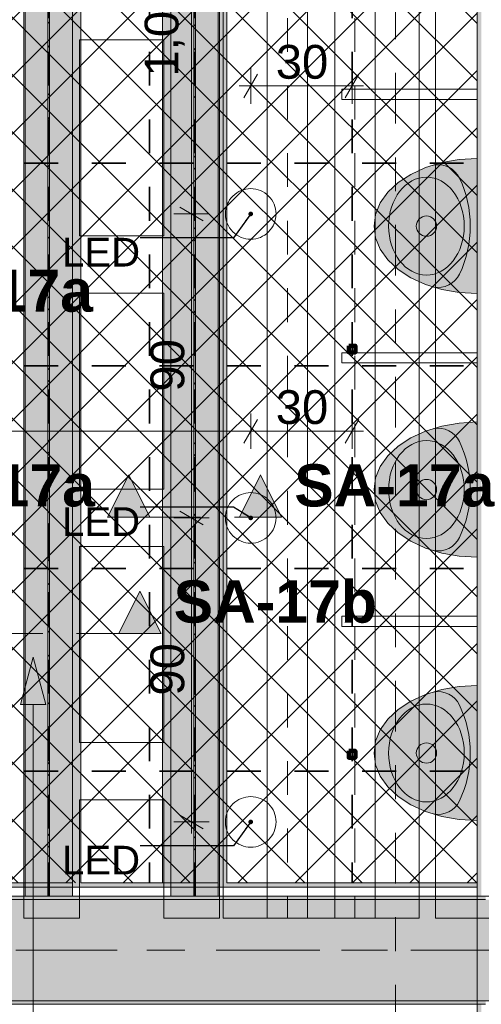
# Model space of a CAD drawing. Header units: metres. Extents: x -3.6 to 84.5, y -11 to 16.8.
# Tile 224 of 256: x 42.2 to 43.6, y 0.4 to 3.3. Entities that reach past the tile are written whole.
import ezdxf

# ---------------------------------------------------------------- set-up
doc = ezdxf.new("R2010")
doc.units = ezdxf.units.M
doc.header["$MEASUREMENT"] = 0
for name, pattern in [('Achse', [0.2, 0.1, -0.05, 0, -0.05]), ('Punktlinie weit', [0.06, 0.01, -0.05]), ('Schnittlinie', [0.3, 0.15, -0.075, 0, -0.075]), ('Strichlinie doppelt', [0.546806, 0.264583, -0.105833, 0.070556, -0.105833]), ('STRICHPUNKT', [0.015, 0.0075, -0.00375, 0, -0.00375])]:
    doc.linetypes.add(name, pattern=pattern)
for name, color, linetype in [('154 - Bemaßung_ Beschriftung.Ausbau - Deckenspiegel', 7, 'Continuous'), ('203 - Marker.Schnitt - Ausbaudetail SA', 7, 'Continuous'), ('305 - Elemente.Linie_ Schraffur - Deckenspiegel', 7, 'Continuous'), ('451 - Universal.Achsen Raster', 7, 'Continuous'), ('608 - Struktur.Träger', 7, 'Continuous'), ('612 - Struktur.Stahlbau', 7, 'Continuous'), ('Neubau_154 - Bemaßung_ Beschriftung.Ausbau - Deckenspiegel', 7, 'Continuous'), ('Neubau_401 - Zone.Raum_ Raumbegrenzung_ Whg.', 7, 'Continuous'), ('Neubau_606 - Struktur.Wand Innen Ausbau', 7, 'Continuous'), ('Neubau_612 - Struktur.Stahlbau', 7, 'Continuous'), ('Neubau_651 - Abdeckung.Decke abgehängt_ bekleidet', 7, 'Continuous'), ('Neubau_653 - Abdeckung.TB Verkofferung', 7, 'Continuous'), ('Neubau_702 - Einrichtung.Möbel Sanitär', 7, 'Continuous'), ('Neubau_804 - HKLSE.Elektrik', 7, 'Continuous')]:
    doc.layers.add(name, color=color, linetype=linetype)
doc.styles.add('ERSTELLTER_STIL_1', font='txt')
doc.styles.add('ERSTELLTER_STIL_2', font='txt')
doc.dimstyles.new('ERSTELLTER_STIL__1', dxfattribs={"dimtxt": 0.1, "dimasz": 0.0532, "dimexe": 0.18, "dimexo": 0.0625, "dimgap": 0, "dimtad": 1, "dimzin": 0, "dimdsep": 46, "dimtxsty": 'ERSTELLTER_STIL_2', "dimblk": 'ARROWHEAD_2', "dimblk1": 'ARROWHEAD_2', "dimblk2": 'ARROWHEAD_2', "dimcen": 0.09, "dimse1": 1, "dimse2": 1, "dimclrd": 7, "dimclre": 7, "dimclrt": 7, "dimazin": 0, "dimtfac": 1, "dimtdec": 4, "dimtmove": 0, "dimatfit": 3, "dimfxl": 1, "dimtolj": 1, "dimtzin": 0, "dimarcsym": 0})
doc.dimstyles.new('ERSTELLTER_STIL__2', dxfattribs={"dimtxt": 0.1, "dimasz": 0.0532, "dimexe": 0.18, "dimexo": 0.0625, "dimgap": 0, "dimtad": 1, "dimtih": 1, "dimtoh": 1, "dimzin": 0, "dimdsep": 46, "dimtxsty": 'ERSTELLTER_STIL_2', "dimblk": 'ARROWHEAD_2', "dimblk1": 'ARROWHEAD_2', "dimblk2": 'ARROWHEAD_2', "dimcen": 0.09, "dimse1": 1, "dimse2": 1, "dimclrd": 7, "dimclre": 7, "dimclrt": 7, "dimazin": 0, "dimtfac": 1, "dimtdec": 4, "dimtmove": 0, "dimatfit": 3, "dimfxl": 1, "dimtolj": 1, "dimtzin": 0, "dimarcsym": 0})
doc.dimstyles.new('ERSTELLTER_STIL__5', dxfattribs={"dimtxt": 0.18, "dimasz": 0.02736, "dimexe": 0.18, "dimexo": 0.0625, "dimgap": 0, "dimtad": 0, "dimtih": 1, "dimtoh": 1, "dimdec": 4, "dimzin": 0, "dimdsep": 46, "dimcen": 0.09, "dimadec": 0, "dimazin": 0, "dimtfac": 1, "dimtdec": 4, "dimtmove": 0, "dimatfit": 3, "dimldrblk": 'ARROWHEAD_11', "dimfxl": 1, "dimtolj": 1, "dimtzin": 0, "dimarcsym": 0})
pattern_1 = [(45, (0, 0), (-0.01767767, 0.01767767), [0, -0.025])]
pattern_2 = [(135, (0, 0), (0.05303301, 0.05303301), []), (135, (-0.01768, -0.01768), (0.05303301, 0.05303301), [])]

# ---------------------------------------------------------------- blocks, each defined once
blk = doc.blocks.new('*D186')
at = {"layer": '154 - Bemaßung_ Beschriftung.Ausbau - Deckenspiegel', "color": 7, "linetype": 'Continuous', "lineweight": 5}
for p, q in [((41.975, -0.9039), (41.975, -0.7989)), ((42.575, -0.9039), (42.575, -0.7989)), ((41.9952, -0.8164), (41.9548, -0.8864)), ((42.5952, -0.8164), (42.5548, -0.8864)), ((41.975, -0.8514), (42.575, -0.8514))]:
    blk.add_line(p, q, dxfattribs=at)
at = {"layer": '154 - Bemaßung_ Beschriftung.Ausbau - Deckenspiegel', "color": 7, "lineweight": 5, "insert": (42.1991, -0.8314), "char_height": 0.1, "attachment_point": 7, "style": 'ERSTELLTER_STIL_2'}
blk.add_mtext('\\A1;{\\pql;\\fArial|b0|i0|c0|p38;60}', dxfattribs=at)
blk = doc.blocks.new('ARROWHEAD_2')
at = {"color": 0, "linetype": 'Continuous', "lineweight": 0}
for p, q in [((-0.378, -0.655), (0.378, 0.655)), ((0, 0), (-1, 0))]:
    blk.add_line(p, q, dxfattribs=at)
blk = doc.blocks.new('*D187')
at = {"layer": '154 - Bemaßung_ Beschriftung.Ausbau - Deckenspiegel', "color": 7, "linetype": 'Continuous', "lineweight": 5}
for p, q in [((42.575, -0.9039), (42.575, -0.7989)), ((43.175, -0.9039), (43.175, -0.7989)), ((42.5952, -0.8164), (42.5548, -0.8864)), ((43.1952, -0.8164), (43.1548, -0.8864)), ((42.575, -0.8514), (43.175, -0.8514))]:
    blk.add_line(p, q, dxfattribs=at)
at = {"layer": '154 - Bemaßung_ Beschriftung.Ausbau - Deckenspiegel', "color": 7, "lineweight": 5, "insert": (42.7991, -0.8314), "char_height": 0.1, "attachment_point": 7, "style": 'ERSTELLTER_STIL_2'}
blk.add_mtext('\\A1;{\\pql;\\fArial|b0|i0|c0|p38;60}', dxfattribs=at)
blk = doc.blocks.new('*D188')
at = {"layer": '154 - Bemaßung_ Beschriftung.Ausbau - Deckenspiegel', "color": 7, "linetype": 'Continuous', "lineweight": 5}
for p, q in [((43.175, -0.9039), (43.175, -0.7989)), ((43.545, -0.9039), (43.545, -0.7989)), ((43.1952, -0.8164), (43.1548, -0.8864)), ((43.5248, -0.8864), (43.5652, -0.8164)), ((43.175, -0.8514), (43.545, -0.8514)), ((43.545, -0.8514), (43.5792, -0.8514))]:
    blk.add_line(p, q, dxfattribs=at)
at = {"layer": '154 - Bemaßung_ Beschriftung.Ausbau - Deckenspiegel', "color": 7, "lineweight": 5, "insert": (43.2841, -0.8314), "char_height": 0.1, "attachment_point": 7, "style": 'ERSTELLTER_STIL_2'}
blk.add_mtext('\\A1;{\\pql;\\fArial|b0|i0|c0|p38;37}', dxfattribs=at)
blk = doc.blocks.new('*D333')
at = {"layer": '154 - Bemaßung_ Beschriftung.Ausbau - Deckenspiegel', "color": 7, "linetype": 'Continuous', "lineweight": 5}
for p, q in [((42.6647, 1.8502), (42.7347, 1.8098)), ((42.7522, 1.83), (42.6472, 1.83)), ((42.6997, 0.93), (42.6997, 1.83)), ((42.6647, 0.9502), (42.7347, 0.9098)), ((42.7522, 0.93), (42.6472, 0.93)), ((42.6997, 0.8958), (42.6997, 0.93))]:
    blk.add_line(p, q, dxfattribs=at)
at = {"layer": '154 - Bemaßung_ Beschriftung.Ausbau - Deckenspiegel', "color": 7, "lineweight": 5, "insert": (42.6797, 1.3041), "char_height": 0.1, "attachment_point": 7, "rotation": 90, "style": 'ERSTELLTER_STIL_2'}
blk.add_mtext('\\A1;{\\pql;\\fArial|b0|i0|c0|p38;90}', dxfattribs=at)
blk = doc.blocks.new('*D334')
at = {"layer": '154 - Bemaßung_ Beschriftung.Ausbau - Deckenspiegel', "color": 7, "linetype": 'Continuous', "lineweight": 5}
for p, q in [((42.6647, 2.7502), (42.7347, 2.7098)), ((42.7522, 2.73), (42.6472, 2.73)), ((42.6997, 1.83), (42.6997, 2.73)), ((42.6647, 1.8502), (42.7347, 1.8098)), ((42.7522, 1.83), (42.6472, 1.83))]:
    blk.add_line(p, q, dxfattribs=at)
at = {"layer": '154 - Bemaßung_ Beschriftung.Ausbau - Deckenspiegel', "color": 7, "lineweight": 5, "insert": (42.6797, 2.2041), "char_height": 0.1, "attachment_point": 7, "rotation": 90, "style": 'ERSTELLTER_STIL_2'}
blk.add_mtext('\\A1;{\\pql;\\fArial|b0|i0|c0|p38;90}', dxfattribs=at)
blk = doc.blocks.new('*D335')
at = {"layer": '154 - Bemaßung_ Beschriftung.Ausbau - Deckenspiegel', "color": 7, "linetype": 'Continuous', "lineweight": 5}
for p, q in [((42.7347, 3.7898), (42.6647, 3.8302)), ((42.6997, 3.81), (42.6997, 3.8442)), ((42.7522, 3.81), (42.6472, 3.81)), ((42.6997, 2.73), (42.6997, 3.81)), ((42.6647, 2.7502), (42.7347, 2.7098)), ((42.7522, 2.73), (42.6472, 2.73))]:
    blk.add_line(p, q, dxfattribs=at)
at = {"layer": '154 - Bemaßung_ Beschriftung.Ausbau - Deckenspiegel', "color": 7, "lineweight": 5, "insert": (42.6797, 3.137), "char_height": 0.1, "attachment_point": 7, "rotation": 90, "style": 'ERSTELLTER_STIL_2'}
blk.add_mtext('\\A1;{\\pql;\\fArial|b0|i0|c0|p38;1,08}', dxfattribs=at)
blk = doc.blocks.new('*D337')
at = {"layer": '154 - Bemaßung_ Beschriftung.Ausbau - Deckenspiegel', "color": 7, "linetype": 'Continuous', "lineweight": 5}
for p, q in [((42.6647, 1.8502), (42.7347, 1.8098)), ((42.7522, 1.83), (42.6472, 1.83)), ((42.6997, 0.93), (42.6997, 1.83)), ((42.6647, 0.9502), (42.7347, 0.9098)), ((42.7522, 0.93), (42.6472, 0.93)), ((42.6997, 0.8958), (42.6997, 0.93))]:
    blk.add_line(p, q, dxfattribs=at)
at = {"layer": '154 - Bemaßung_ Beschriftung.Ausbau - Deckenspiegel', "color": 7, "lineweight": 5, "insert": (42.6797, 1.3041), "char_height": 0.1, "attachment_point": 7, "rotation": 90, "style": 'ERSTELLTER_STIL_2'}
blk.add_mtext('\\A1;{\\pql;\\fArial|b0|i0|c0|p38;90}', dxfattribs=at)
blk = doc.blocks.new('*D338')
at = {"layer": '154 - Bemaßung_ Beschriftung.Ausbau - Deckenspiegel', "color": 7, "linetype": 'Continuous', "lineweight": 5}
for p, q in [((42.6647, 2.7502), (42.7347, 2.7098)), ((42.7522, 2.73), (42.6472, 2.73)), ((42.6997, 1.83), (42.6997, 2.73)), ((42.6647, 1.8502), (42.7347, 1.8098)), ((42.7522, 1.83), (42.6472, 1.83))]:
    blk.add_line(p, q, dxfattribs=at)
at = {"layer": '154 - Bemaßung_ Beschriftung.Ausbau - Deckenspiegel', "color": 7, "lineweight": 5, "insert": (42.6797, 2.2041), "char_height": 0.1, "attachment_point": 7, "rotation": 90, "style": 'ERSTELLTER_STIL_2'}
blk.add_mtext('\\A1;{\\pql;\\fArial|b0|i0|c0|p38;90}', dxfattribs=at)
blk = doc.blocks.new('*D339')
at = {"layer": '154 - Bemaßung_ Beschriftung.Ausbau - Deckenspiegel', "color": 7, "linetype": 'Continuous', "lineweight": 5}
for p, q in [((42.7347, 3.7898), (42.6647, 3.8302)), ((42.6997, 3.81), (42.6997, 3.8442)), ((42.7522, 3.81), (42.6472, 3.81)), ((42.6997, 2.73), (42.6997, 3.81)), ((42.6647, 2.7502), (42.7347, 2.7098)), ((42.7522, 2.73), (42.6472, 2.73))]:
    blk.add_line(p, q, dxfattribs=at)
at = {"layer": '154 - Bemaßung_ Beschriftung.Ausbau - Deckenspiegel', "color": 7, "lineweight": 5, "insert": (42.6797, 3.137), "char_height": 0.1, "attachment_point": 7, "rotation": 90, "style": 'ERSTELLTER_STIL_2'}
blk.add_mtext('\\A1;{\\pql;\\fArial|b0|i0|c0|p38;1,08}', dxfattribs=at)
blk = doc.blocks.new('*D340')
at = {"layer": '154 - Bemaßung_ Beschriftung.Ausbau - Deckenspiegel', "color": 7, "linetype": 'Continuous', "lineweight": 5}
for p, q in [((46.318, 1.8502), (46.388, 1.8098)), ((46.4055, 1.83), (46.3005, 1.83)), ((46.353, 0.93), (46.353, 1.83)), ((46.318, 0.9502), (46.388, 0.9098)), ((46.4055, 0.93), (46.3005, 0.93)), ((46.353, 0.8958), (46.353, 0.93))]:
    blk.add_line(p, q, dxfattribs=at)
at = {"layer": '154 - Bemaßung_ Beschriftung.Ausbau - Deckenspiegel', "color": 7, "lineweight": 5, "insert": (46.333, 1.3041), "char_height": 0.1, "attachment_point": 7, "rotation": 90, "style": 'ERSTELLTER_STIL_2'}
blk.add_mtext('\\A1;{\\pql;\\fArial|b0|i0|c0|p38;90}', dxfattribs=at)
blk = doc.blocks.new('*D341')
at = {"layer": '154 - Bemaßung_ Beschriftung.Ausbau - Deckenspiegel', "color": 7, "linetype": 'Continuous', "lineweight": 5}
for p, q in [((46.318, 2.7502), (46.388, 2.7098)), ((46.4055, 2.73), (46.3005, 2.73)), ((46.353, 1.83), (46.353, 2.73)), ((46.318, 1.8502), (46.388, 1.8098)), ((46.4055, 1.83), (46.3005, 1.83))]:
    blk.add_line(p, q, dxfattribs=at)
at = {"layer": '154 - Bemaßung_ Beschriftung.Ausbau - Deckenspiegel', "color": 7, "lineweight": 5, "insert": (46.333, 2.2041), "char_height": 0.1, "attachment_point": 7, "rotation": 90, "style": 'ERSTELLTER_STIL_2'}
blk.add_mtext('\\A1;{\\pql;\\fArial|b0|i0|c0|p38;90}', dxfattribs=at)
blk = doc.blocks.new('*D342')
at = {"layer": '154 - Bemaßung_ Beschriftung.Ausbau - Deckenspiegel', "color": 7, "linetype": 'Continuous', "lineweight": 5}
for p, q in [((46.388, 3.7898), (46.318, 3.8302)), ((46.353, 3.81), (46.353, 3.8442)), ((46.4055, 3.81), (46.3005, 3.81)), ((46.353, 2.73), (46.353, 3.81)), ((46.318, 2.7502), (46.388, 2.7098)), ((46.4055, 2.73), (46.3005, 2.73))]:
    blk.add_line(p, q, dxfattribs=at)
at = {"layer": '154 - Bemaßung_ Beschriftung.Ausbau - Deckenspiegel', "color": 7, "lineweight": 5, "insert": (46.333, 3.137), "char_height": 0.1, "attachment_point": 7, "rotation": 90, "style": 'ERSTELLTER_STIL_2'}
blk.add_mtext('\\A1;{\\pql;\\fArial|b0|i0|c0|p38;1,08}', dxfattribs=at)
blk = doc.blocks.new('*D351')
at = {"layer": '154 - Bemaßung_ Beschriftung.Ausbau - Deckenspiegel', "color": 7, "linetype": 'Continuous', "lineweight": 5}
for p, q in [((41.9952, -1.0164), (41.9548, -1.0864)), ((41.975, -1.1039), (41.975, -0.9989)), ((43.1952, -1.0164), (43.1548, -1.0864)), ((43.175, -1.1039), (43.175, -0.9989)), ((41.975, -1.0514), (43.175, -1.0514))]:
    blk.add_line(p, q, dxfattribs=at)
at = {"layer": '154 - Bemaßung_ Beschriftung.Ausbau - Deckenspiegel', "color": 7, "lineweight": 5, "insert": (42.4419, -1.0314), "char_height": 0.1, "attachment_point": 7, "style": 'ERSTELLTER_STIL_2'}
blk.add_mtext('\\A1;{\\pql;\\fArial|b0|i0|c0|p38;1,20}', dxfattribs=at)
blk = doc.blocks.new('*D352')
at = {"layer": '154 - Bemaßung_ Beschriftung.Ausbau - Deckenspiegel', "color": 7, "linetype": 'Continuous', "lineweight": 5}
for p, q in [((43.1952, -1.0164), (43.1548, -1.0864)), ((43.175, -1.1039), (43.175, -0.9989)), ((43.5248, -1.0864), (43.5652, -1.0164)), ((43.545, -1.1039), (43.545, -0.9989)), ((43.175, -1.0514), (43.545, -1.0514)), ((43.545, -1.0514), (43.5792, -1.0514))]:
    blk.add_line(p, q, dxfattribs=at)
at = {"layer": '154 - Bemaßung_ Beschriftung.Ausbau - Deckenspiegel', "color": 7, "lineweight": 5, "insert": (43.2841, -1.0314), "char_height": 0.1, "attachment_point": 7, "style": 'ERSTELLTER_STIL_2'}
blk.add_mtext('\\A1;{\\pql;\\fArial|b0|i0|c0|p38;37}', dxfattribs=at)
blk = doc.blocks.new('*D356')
at = {"layer": '154 - Bemaßung_ Beschriftung.Ausbau - Deckenspiegel', "color": 7, "linetype": 'Continuous', "lineweight": 5}
for p, q in [((38.8791, 2.9002), (38.9491, 2.8598)), ((38.9666, 2.88), (38.8616, 2.88)), ((38.9141, 2.28), (38.9141, 2.88)), ((38.9666, 2.28), (38.8616, 2.28)), ((38.8791, 2.3002), (38.9491, 2.2598))]:
    blk.add_line(p, q, dxfattribs=at)
at = {"layer": '154 - Bemaßung_ Beschriftung.Ausbau - Deckenspiegel', "color": 7, "lineweight": 5, "insert": (38.8941, 2.5041), "char_height": 0.1, "attachment_point": 7, "rotation": 90, "style": 'ERSTELLTER_STIL_2'}
blk.add_mtext('\\A1;{\\pql;\\fArial|b0|i0|c0|p38;60}', dxfattribs=at)
blk = doc.blocks.new('*D357')
at = {"layer": '154 - Bemaßung_ Beschriftung.Ausbau - Deckenspiegel', "color": 7, "linetype": 'Continuous', "lineweight": 5}
for p, q in [((38.8791, 3.5002), (38.9491, 3.4598)), ((38.9666, 3.48), (38.8616, 3.48)), ((38.9141, 2.88), (38.9141, 3.48)), ((38.8791, 2.9002), (38.9491, 2.8598)), ((38.9666, 2.88), (38.8616, 2.88))]:
    blk.add_line(p, q, dxfattribs=at)
at = {"layer": '154 - Bemaßung_ Beschriftung.Ausbau - Deckenspiegel', "color": 7, "lineweight": 5, "insert": (38.8941, 3.1041), "char_height": 0.1, "attachment_point": 7, "rotation": 90, "style": 'ERSTELLTER_STIL_2'}
blk.add_mtext('\\A1;{\\pql;\\fArial|b0|i0|c0|p38;60}', dxfattribs=at)
blk = doc.blocks.new('*D375')
at = {"layer": '154 - Bemaßung_ Beschriftung.Ausbau - Deckenspiegel', "color": 7, "linetype": 'Continuous', "lineweight": 5}
for p, q in [((42.875, 3.0564), (42.875, 3.1614)), ((43.175, 3.0564), (43.175, 3.1614)), ((42.8952, 3.1439), (42.8548, 3.0739)), ((43.1548, 3.0739), (43.1952, 3.1439)), ((42.8407, 3.1089), (42.875, 3.1089)), ((42.875, 3.1089), (43.175, 3.1089)), ((43.175, 3.1089), (43.2092, 3.1089))]:
    blk.add_line(p, q, dxfattribs=at)
at = {"layer": '154 - Bemaßung_ Beschriftung.Ausbau - Deckenspiegel', "color": 7, "lineweight": 5, "insert": (42.9491, 3.1289), "char_height": 0.1, "attachment_point": 7, "style": 'ERSTELLTER_STIL_2'}
blk.add_mtext('\\A1;{\\pql;\\fArial|b0|i0|c0|p38;30}', dxfattribs=at)
blk = doc.blocks.new('*D381')
at = {"layer": '154 - Bemaßung_ Beschriftung.Ausbau - Deckenspiegel', "color": 7, "linetype": 'Continuous', "lineweight": 5}
for p, q in [((41.075, 2.0342), (41.075, 2.1392)), ((42.875, 2.0342), (42.875, 2.1392)), ((41.0952, 2.1217), (41.0548, 2.0517)), ((42.8952, 2.1217), (42.8548, 2.0517)), ((41.075, 2.0867), (42.875, 2.0867))]:
    blk.add_line(p, q, dxfattribs=at)
at = {"layer": '154 - Bemaßung_ Beschriftung.Ausbau - Deckenspiegel', "color": 7, "lineweight": 5, "insert": (41.8419, 2.1067), "char_height": 0.1, "attachment_point": 7, "style": 'ERSTELLTER_STIL_2'}
blk.add_mtext('\\A1;{\\pql;\\fArial|b0|i0|c0|p38;1,80}', dxfattribs=at)
blk = doc.blocks.new('*D382')
at = {"layer": '154 - Bemaßung_ Beschriftung.Ausbau - Deckenspiegel', "color": 7, "linetype": 'Continuous', "lineweight": 5}
for p, q in [((42.875, 2.0342), (42.875, 2.1392)), ((43.175, 2.0342), (43.175, 2.1392)), ((42.8952, 2.1217), (42.8548, 2.0517)), ((43.1548, 2.0517), (43.1952, 2.1217)), ((42.875, 2.0867), (43.175, 2.0867)), ((43.175, 2.0867), (43.2092, 2.0867))]:
    blk.add_line(p, q, dxfattribs=at)
at = {"layer": '154 - Bemaßung_ Beschriftung.Ausbau - Deckenspiegel', "color": 7, "lineweight": 5, "insert": (42.9491, 2.1067), "char_height": 0.1, "attachment_point": 7, "style": 'ERSTELLTER_STIL_2'}
blk.add_mtext('\\A1;{\\pql;\\fArial|b0|i0|c0|p38;30}', dxfattribs=at)
blk = doc.blocks.new('ARROWHEAD_11')
at = {"color": 0, "linetype": 'Continuous', "lineweight": 0}
blk.add_line((0, 0), (-1, 0), dxfattribs=at)
at = {"color": 0, "linetype": 'Continuous', "lineweight": 0, "const_width": 0.25, "flags": 128}
blk.add_lwpolyline([(-0.125, 0, 1), (0.125, 0, 1)], format="xyb", close=True, dxfattribs=at)

msp = doc.modelspace()

# ---------------------------------------------------------------- hatches: boundary and pattern name
at = {"layer": '203 - Marker.Schnitt - Ausbaudetail SA', "linetype": 'Continuous', "lineweight": 0, "true_color": 0x000000}
for points in [[(42.4515, 1.8322), (42.5765, 1.8322), (42.514, 1.9572)], [(42.9665, 1.8322), (42.904, 1.9572), (42.8415, 1.8322)], [(42.6095, 1.4881), (42.547, 1.6131), (42.4845, 1.4881)]]:
    msp.add_hatch(color=18, dxfattribs=at).paths.add_polyline_path(points)
at = {"layer": '608 - Struktur.Träger', "linetype": 'Continuous', "lineweight": 0, "true_color": 0x000000}
h = msp.add_hatch(dxfattribs=at)
h.set_pattern_fill('Beton__Stahlbeton_0001', color=18, style=0, pattern_type=2)
h.set_pattern_definition([(45, (0, 0), (-0.08485281, 0.08485281), []), (45, (-0.04243, 0.04243), (-0.08485281, 0.08485281), [0.09, -0.03])])
h.paths.add_polyline_path([(0.69, 0.7), (0.38, 0.7), (0.38, 0.4), (0.69, 0.4), (3.97, 0.4), (4.29, 0.4), (7.57, 0.4), (7.89, 0.4), (11.17, 0.4), (11.49, 0.4), (14.77, 0.4), (15.09, 0.4), (18.37, 0.4), (18.69, 0.4), (21.97, 0.4), (22.29, 0.4), (25.57, 0.4), (25.89, 0.4), (29.17, 0.4), (29.49, 0.4), (32.77, 0.4), (33.09, 0.4), (36.37, 0.4), (36.69, 0.4), (39.97, 0.4), (40.29, 0.4), (43.57, 0.4), (43.89, 0.4), (47.17, 0.4), (47.49, 0.4), (50.77, 0.4), (51.09, 0.4), (54.37, 0.4), (54.69, 0.4), (57.97, 0.4), (58.29, 0.4), (61.57, 0.4), (61.88, 0.4), (61.88, 0.7), (61.57, 0.7), (58.29, 0.7), (57.97, 0.7), (54.69, 0.7), (54.37, 0.7), (51.09, 0.7), (50.77, 0.7), (47.49, 0.7), (47.17, 0.7), (43.89, 0.7), (43.57, 0.7), (40.29, 0.7), (39.9, 0.7), (36.69, 0.7), (36.37, 0.7), (33.09, 0.7), (32.77, 0.7), (29.49, 0.7), (29.17, 0.7), (25.89, 0.7), (25.57, 0.7), (22.29, 0.7), (21.97, 0.7), (18.69, 0.7), (18.37, 0.7), (15.09, 0.7), (14.77, 0.7), (11.49, 0.7), (11.17, 0.7), (7.89, 0.7), (7.57, 0.7), (4.29, 0.7), (3.97, 0.7)])
h = msp.add_hatch(dxfattribs=at)
h.set_pattern_fill('Gips_0001', color=18, style=0, pattern_type=2)
h.set_pattern_definition(pattern_1)
h.paths.add_polyline_path([(40.29, 0.7), (43.57, 0.7), (43.57, 0.71), (40.29, 0.71)])
h = msp.add_hatch(dxfattribs=at)
h.set_pattern_fill('Gips_0001', color=18, style=0, pattern_type=2)
h.set_pattern_definition(pattern_1)
h.paths.add_polyline_path([(40.29, 0.39), (43.57, 0.39), (43.57, 0.4), (40.29, 0.4)])
at = {"layer": '612 - Struktur.Stahlbau', "linetype": 'Continuous', "lineweight": 0, "true_color": 0x30307f}
for points in [[(42.207, 5.19), (42.347, 5.19), (42.347, 0.71), (42.207, 0.71)], [(42.639, 5.19), (42.779, 5.19), (42.779, 0.71), (42.639, 0.71)]]:
    msp.add_hatch(color=177, dxfattribs=at).paths.add_polyline_path(points)
at = {"layer": 'Neubau_401 - Zone.Raum_ Raumbegrenzung_ Whg.', "linetype": 'Continuous', "lineweight": 13}
msp.add_hatch(color=1, dxfattribs=at).paths.add_polyline_path([(42.2309, 1.4179), (42.1934, 1.278), (42.2684, 1.278)])
at = {"layer": 'Neubau_606 - Struktur.Wand Innen Ausbau', "linetype": 'Continuous', "lineweight": 0, "true_color": 0x000000}
h = msp.add_hatch(dxfattribs=at)
h.set_pattern_fill('Gips_0001', color=18, style=0, pattern_type=2)
h.set_pattern_definition(pattern_1)
h.paths.add_polyline_path([(43.545, 4.0475), (43.545, 0.255), (43.5575, 0.255), (43.5575, 4.0475)])
at = {"layer": 'Neubau_612 - Struktur.Stahlbau', "linetype": 'Continuous', "lineweight": 0, "true_color": 0x000000}
h = msp.add_hatch(dxfattribs=at)
h.set_pattern_fill('Metall__Stahl_0001', color=18, style=0, pattern_type=2)
h.set_pattern_definition(pattern_2)
h.paths.add_polyline_path([(42.2797, 0.71), (42.2797, 5.19), (42.2742, 5.19), (42.2742, 0.71)])
h = msp.add_hatch(dxfattribs=at)
h.set_pattern_fill('Metall__Stahl_0001', color=18, style=0, pattern_type=2)
h.set_pattern_definition(pattern_2)
h.paths.add_polyline_path([(42.7117, 0.71), (42.7117, 5.19), (42.7062, 5.19), (42.7062, 0.71)])
at = {"layer": 'Neubau_651 - Abdeckung.Decke abgehängt_ bekleidet', "linetype": 'Continuous', "lineweight": 13, "true_color": 0xffbfbf}
h = msp.add_hatch(dxfattribs=at)
h.set_pattern_fill('Raster_20x20_Diagonal_0001', color=254, style=0, pattern_type=2)
h.set_pattern_definition([(45, (0, 0), (-0.0848528, 0.0848528), []), (135, (0, 0), (0.0848528, 0.0848528), [])])
h.paths.add_polyline_path([(40.405, 0.7495), (43.545, 0.7495), (43.545, 3.81), (40.405, 3.81)])
at = {"layer": 'Neubau_653 - Abdeckung.TB Verkofferung', "linetype": 'Continuous', "lineweight": 0, "true_color": 0x000000}
h = msp.add_hatch(dxfattribs=at)
h.set_pattern_fill('Gips_0001', color=18, style=0, pattern_type=2)
h.set_pattern_definition(pattern_1)
h.paths.add_polyline_path([(42.372, 5.19), (42.347, 5.19), (42.347, 0.7495), (42.372, 0.7495)])
h = msp.add_hatch(dxfattribs=at)
h.set_pattern_fill('Gips_0001', color=18, style=0, pattern_type=2)
h.set_pattern_definition(pattern_1)
h.paths.add_polyline_path([(42.639, 5.0505), (42.614, 5.0505), (42.614, 0.7495), (42.639, 0.7495)])
h = msp.add_hatch(dxfattribs=at)
h.set_pattern_fill('Gips_0001', color=18, style=0, pattern_type=2)
h.set_pattern_definition(pattern_1)
h.paths.add_polyline_path([(42.804, 5.0505), (42.779, 5.0505), (42.779, 0.7495), (42.804, 0.7495)])
h = msp.add_hatch(dxfattribs=at)
h.set_pattern_fill('Gips_0001', color=18, style=0, pattern_type=2)
h.set_pattern_definition(pattern_1)
h.paths.add_polyline_path([(40.405, 0.737), (43.545, 0.737), (43.545, 0.7495), (40.405, 0.7495)])
at = {"layer": 'Neubau_702 - Einrichtung.Möbel Sanitär', "linetype": 'Continuous', "lineweight": 0, "true_color": 0x3a3a3a}
for points in [[(43.545, 2.494), (43.545, 2.694), (43.545, 2.894), (43.492, 2.891), (43.4407, 2.8819), (43.3925, 2.8672), (43.349, 2.8472), (43.3114, 2.8226), (43.2809, 2.794), (43.2584, 2.7624), (43.2446, 2.7287), (43.24, 2.694), (43.2446, 2.6593), (43.2584, 2.6256), (43.2809, 2.594), (43.3114, 2.5654), (43.349, 2.5408), (43.3925, 2.5208), (43.4407, 2.5061), (43.492, 2.497)], [(43.545, 1.714), (43.545, 1.914), (43.545, 2.114), (43.492, 2.111), (43.4407, 2.1019), (43.3925, 2.0872), (43.3489, 2.0672), (43.3113, 2.0426), (43.2809, 2.014), (43.2584, 1.9824), (43.2446, 1.9487), (43.24, 1.914), (43.2446, 1.8793), (43.2584, 1.8456), (43.2809, 1.814), (43.3113, 1.7854), (43.3489, 1.7608), (43.3925, 1.7408), (43.4407, 1.7261), (43.492, 1.717)], [(43.545, 0.934), (43.545, 1.134), (43.545, 1.334), (43.492, 1.331), (43.4407, 1.3219), (43.3925, 1.3072), (43.3489, 1.2872), (43.3113, 1.2626), (43.2809, 1.234), (43.2584, 1.2024), (43.2446, 1.1687), (43.24, 1.134), (43.2446, 1.0993), (43.2584, 1.0656), (43.2809, 1.034), (43.3113, 1.0054), (43.3489, 0.9808), (43.3925, 0.9608), (43.4407, 0.9461), (43.492, 0.937)]]:
    msp.add_hatch(color=250, dxfattribs=at).paths.add_polyline_path(points)

# ---------------------------------------------------------------- linework, layer by layer
at = {"layer": '203 - Marker.Schnitt - Ausbaudetail SA', "color": 7, "linetype": 'Schnittlinie', "lineweight": 13}
for p, q in [((43.3036, 6.2975), (43.3036, -0.4425)), ((42.5765, 1.8322), (42.8415, 1.8322)), ((41.9095, 1.4881), (42.4845, 1.4881))]:
    msp.add_line(p, q, dxfattribs=at)
at = {"layer": '203 - Marker.Schnitt - Ausbaudetail SA', "color": 7, "linetype": 'Continuous', "lineweight": 13, "flags": 128}
for points in [[(42.4515, 1.8322), (42.5765, 1.8322), (42.514, 1.9572)], [(42.9665, 1.8322), (42.8415, 1.8322), (42.904, 1.9572)], [(42.6095, 1.4881), (42.4845, 1.4881), (42.547, 1.6131)]]:
    msp.add_lwpolyline(points, close=True, dxfattribs=at)
at = {"layer": '305 - Elemente.Linie_ Schraffur - Deckenspiegel', "color": 7, "linetype": 'Continuous', "lineweight": 9}
for p, q in [((42.203, 5.31), (42.203, 0.645)), ((42.783, 5.31), (42.783, 0.645)), ((43.422, 5.31), (43.422, 0.645)), ((42.368, 3.245), (42.618, 3.245)), ((42.368, 3.245), (42.368, 2.665)), ((42.618, 2.665), (42.618, 3.245)), ((42.368, 2.665), (42.618, 2.665)), ((42.368, 2.495), (42.368, 1.915)), ((42.368, 2.495), (42.618, 2.495)), ((42.618, 1.915), (42.618, 2.495)), ((42.368, 1.915), (42.618, 1.915)), ((42.368, 1.745), (42.618, 1.745)), ((42.368, 1.745), (42.368, 1.165)), ((42.618, 1.165), (42.618, 1.745)), ((42.368, 1.165), (42.618, 1.165)), ((42.368, 0.995), (42.618, 0.995)), ((42.368, 0.645), (42.368, 0.995)), ((42.618, 0.645), (42.618, 0.995)), ((42.203, 0.645), (42.368, 0.645)), ((42.618, 0.645), (42.783, 0.645)), ((43.422, 0.645), (43.587, 0.645))]:
    msp.add_line(p, q, dxfattribs=at)
at = {"layer": '305 - Elemente.Linie_ Schraffur - Deckenspiegel', "color": 7, "linetype": 'STRICHPUNKT', "lineweight": 9}
for p, q in [((42.9835, 5.31), (42.9835, 0.645)), ((43.1835, 5.31), (43.1835, 0.645))]:
    msp.add_line(p, q, dxfattribs=at)
at = {"layer": '305 - Elemente.Linie_ Schraffur - Deckenspiegel', "color": 7, "linetype": 'Continuous', "lineweight": 9, "flags": 128}
msp.add_lwpolyline([(42.7935, 5.31), (43.3735, 5.31), (43.3735, 0.645), (42.7935, 0.645)], close=True, dxfattribs=at)
at = {"layer": '305 - Elemente.Linie_ Schraffur - Deckenspiegel', "color": 7, "linetype": 'Continuous', "lineweight": 9}
for points in [[(42.9235, 0.645), (43.0435, 0.645), (43.0435, 5.31), (42.9235, 5.31)], [(43.1235, 0.645), (43.2435, 0.645), (43.2435, 5.31), (43.1235, 5.31)]]:
    msp.add_lwpolyline(points, close=True, dxfattribs=at)
at = {"layer": '451 - Universal.Achsen Raster', "color": 160, "linetype": 'Strichlinie doppelt', "lineweight": 9, "true_color": 0x3232ff}
msp.add_line((64.935, 0.55), (-3.175, 0.55), dxfattribs=at)
at = {"layer": '608 - Struktur.Träger', "color": 7, "linetype": 'Continuous', "lineweight": 13}
for p, q in [((0.38, 0.71), (61.88, 0.71)), ((43.57, 0.7), (40.29, 0.7))]:
    msp.add_line(p, q, dxfattribs=at)
at = {"layer": '608 - Struktur.Träger', "color": 7, "linetype": 'Continuous', "lineweight": 5}
for p, q in [((43.57, 0.71), (40.29, 0.71)), ((43.57, 0.39), (40.29, 0.39))]:
    msp.add_line(p, q, dxfattribs=at)
at = {"layer": '608 - Struktur.Träger', "color": 7, "linetype": 'Achse', "lineweight": 9}
msp.add_line((0.38, 0.55), (61.88, 0.55), dxfattribs=at)
at = {"layer": '608 - Struktur.Träger', "color": 7, "linetype": 'Continuous', "lineweight": 13, "flags": 128}
msp.add_lwpolyline([(51.09, 0.4), (50.77, 0.4), (47.49, 0.4), (47.17, 0.4), (43.89, 0.4), (43.57, 0.4), (40.29, 0.4), (39.97, 0.4), (36.69, 0.4), (36.37, 0.4), (33.09, 0.4), (32.77, 0.4), (29.49, 0.4), (29.17, 0.4), (25.89, 0.4), (25.57, 0.4), (22.29, 0.4), (21.97, 0.4), (18.69, 0.4), (18.37, 0.4), (15.09, 0.4), (14.77, 0.4)], dxfattribs=at)
at = {"layer": 'Neubau_401 - Zone.Raum_ Raumbegrenzung_ Whg.', "color": 1, "linetype": 'Continuous', "lineweight": 9}
for p, q in [((42.2309, 1.4179), (42.1934, 1.278)), ((42.2309, 1.4179), (42.2684, 1.278)), ((42.2684, 1.278), (42.1934, 1.278)), ((42.2309, -1.3085), (42.2309, 1.278))]:
    msp.add_line(p, q, dxfattribs=at)
at = {"layer": 'Neubau_606 - Struktur.Wand Innen Ausbau', "color": 1, "linetype": 'Continuous', "lineweight": 5, "flags": 128}
msp.add_lwpolyline([(43.545, 3.81), (43.545, 0.255)], dxfattribs=at)
at = {"layer": 'Neubau_612 - Struktur.Stahlbau', "color": 1, "linetype": 'Continuous', "lineweight": 13}
for p, q in [((42.207, 0.71), (42.207, 5.19)), ((42.347, 0.71), (42.347, 5.19)), ((42.639, 0.71), (42.639, 5.19)), ((42.779, 0.71), (42.779, 5.19)), ((42.347, 0.71), (42.207, 0.71)), ((42.779, 0.71), (42.639, 0.71))]:
    msp.add_line(p, q, dxfattribs=at)
at = {"layer": 'Neubau_612 - Struktur.Stahlbau', "color": 1, "linetype": 'Continuous', "lineweight": 9}
for p, q in [((42.2742, 5.19), (42.2742, 0.71)), ((42.2797, 5.19), (42.2797, 0.71)), ((42.7062, 5.19), (42.7062, 0.71)), ((42.7117, 5.19), (42.7117, 0.71)), ((42.2797, 0.71), (42.2742, 0.71)), ((42.7117, 0.71), (42.7062, 0.71))]:
    msp.add_line(p, q, dxfattribs=at)
at = {"layer": 'Neubau_612 - Struktur.Stahlbau', "color": 1, "linetype": 'Achse', "lineweight": 9}
for p, q in [((42.277, 0.71), (42.277, 5.19)), ((42.709, 0.71), (42.709, 5.19))]:
    msp.add_line(p, q, dxfattribs=at)
at = {"layer": 'Neubau_651 - Abdeckung.Decke abgehängt_ bekleidet', "color": 1, "linetype": 'Achse', "lineweight": 35}
for p, q in [((42.575, 3.81), (42.575, 0.7495)), ((43.175, 3.81), (43.175, 0.7495)), ((40.405, 2.88), (43.545, 2.88)), ((40.405, 2.28), (43.545, 2.28)), ((40.405, 1.68), (43.545, 1.68)), ((40.405, 1.08), (43.545, 1.08))]:
    msp.add_line(p, q, dxfattribs=at)
at = {"layer": 'Neubau_651 - Abdeckung.Decke abgehängt_ bekleidet', "color": 1, "linetype": 'Punktlinie weit', "lineweight": 13, "flags": 128}
msp.add_lwpolyline([(40.405, 0.7495), (43.545, 0.7495), (43.545, 3.81), (40.405, 3.81)], close=True, dxfattribs=at)
at = {"layer": 'Neubau_651 - Abdeckung.Decke abgehängt_ bekleidet', "color": 1, "linetype": 'Continuous', "lineweight": 100, "flags": 128}
for points in [[(43.165, 2.3399), (43.185, 2.3399), (43.185, 2.3199), (43.165, 2.3199)], [(43.165, 1.14), (43.185, 1.14), (43.185, 1.12), (43.165, 1.12)]]:
    msp.add_lwpolyline(points, close=True, dxfattribs=at)
at = {"layer": 'Neubau_653 - Abdeckung.TB Verkofferung', "color": 1, "linetype": 'Continuous', "lineweight": 9}
for p, q in [((42.372, 0.7495), (42.372, 5.19)), ((42.614, 0.7495), (42.614, 5.0505)), ((42.804, 0.7495), (42.804, 5.0505)), ((42.372, 0.7495), (42.614, 0.7495)), ((42.804, 0.7495), (43.545, 0.7495)), ((43.545, 0.195), (43.545, 0.7495))]:
    msp.add_line(p, q, dxfattribs=at)
at = {"layer": 'Neubau_653 - Abdeckung.TB Verkofferung', "color": 1, "linetype": 'Continuous', "lineweight": 5}
for p, q in [((42.347, 5.0505), (42.347, 0.7495)), ((42.372, 5.0505), (42.372, 0.7495)), ((42.614, 5.0505), (42.614, 0.7495)), ((42.639, 5.0505), (42.639, 0.7495)), ((42.779, 5.0505), (42.779, 0.7495)), ((42.804, 5.0505), (42.804, 0.7495)), ((43.545, 0.737), (40.405, 0.737)), ((42.347, 0.7495), (42.047, 0.7495)), ((42.614, 0.7495), (42.372, 0.7495)), ((42.779, 0.7495), (42.639, 0.7495)), ((43.545, 0.7495), (42.804, 0.7495)), ((43.545, 0.71), (40.405, 0.71))]:
    msp.add_line(p, q, dxfattribs=at)
at = {"layer": 'Neubau_653 - Abdeckung.TB Verkofferung', "color": 1, "linetype": 'Continuous', "lineweight": 5, "flags": 128}
msp.add_lwpolyline([(43.545, 0.7495), (43.545, 0.737), (43.545, 0.71)], dxfattribs=at)
at = {"layer": 'Neubau_702 - Einrichtung.Möbel Sanitär', "color": 1, "linetype": 'Continuous', "lineweight": 5, "flags": 128}
for points in [[(43.545, 3.099), (43.145, 3.099)], [(43.145, 3.099), (43.145, 3.069)], [(43.545, 3.069), (43.545, 3.099)], [(43.145, 3.069), (43.545, 3.069)], [(43.545, 2.319), (43.145, 2.319)], [(43.145, 2.319), (43.145, 2.289)], [(43.545, 2.289), (43.545, 2.319)], [(43.145, 2.289), (43.545, 2.289)], [(43.545, 1.539), (43.145, 1.539)], [(43.145, 1.539), (43.145, 1.509)], [(43.545, 1.509), (43.545, 1.539)], [(43.145, 1.509), (43.545, 1.509)]]:
    msp.add_lwpolyline(points, dxfattribs=at)
at = {"layer": 'Neubau_702 - Einrichtung.Möbel Sanitär', "color": 7, "linetype": 'Continuous', "lineweight": 9, "true_color": 0xebebeb, "flags": 128}
for points in [[(43.545, 2.494), (43.492, 2.497), (43.4407, 2.5061), (43.3925, 2.5208), (43.349, 2.5408), (43.3114, 2.5654), (43.2809, 2.594), (43.2584, 2.6256), (43.2446, 2.6593), (43.24, 2.694), (43.2446, 2.7287), (43.2584, 2.7624), (43.2809, 2.794), (43.3114, 2.8226), (43.349, 2.8472), (43.3925, 2.8672), (43.4407, 2.8819), (43.492, 2.891), (43.545, 2.894), (43.545, 2.694)], [(43.545, 1.714), (43.492, 1.717), (43.4407, 1.7261), (43.3925, 1.7408), (43.3489, 1.7608), (43.3113, 1.7854), (43.2809, 1.814), (43.2584, 1.8456), (43.2446, 1.8793), (43.24, 1.914), (43.2446, 1.9487), (43.2584, 1.9824), (43.2809, 2.014), (43.3113, 2.0426), (43.3489, 2.0672), (43.3925, 2.0872), (43.4407, 2.1019), (43.492, 2.111), (43.545, 2.114), (43.545, 1.914)], [(43.545, 0.934), (43.492, 0.937), (43.4407, 0.9461), (43.3925, 0.9608), (43.3489, 0.9808), (43.3113, 1.0054), (43.2809, 1.034), (43.2584, 1.0656), (43.2446, 1.0993), (43.24, 1.134), (43.2446, 1.1687), (43.2584, 1.2024), (43.2809, 1.234), (43.3113, 1.2626), (43.3489, 1.2872), (43.3925, 1.3072), (43.4407, 1.3219), (43.492, 1.331), (43.545, 1.334), (43.545, 1.134)]]:
    msp.add_lwpolyline(points, close=True, dxfattribs=at)
at = {"layer": 'Neubau_702 - Einrichtung.Möbel Sanitär', "color": 7, "linetype": 'Continuous', "lineweight": 9, "true_color": 0xebebeb}
for centre in [(43.395, 2.694), (43.395, 1.914), (43.395, 1.134)]:
    msp.add_circle(centre, 0.03, dxfattribs=at)
for centre, radius, start, end in [((43.4297, 2.8058), 0.07, 25.4518, 100.8138), ((43.1949, 2.694), 0.3301, 359.9993, 25.4518), ((43.1949, 2.694), 0.3301, 334.5467, 359.9993), ((43.4297, 2.5822), 0.07, 259.1847, 334.5467), ((43.4297, 2.0258), 0.07, 25.4518, 100.8138), ((43.1948, 1.914), 0.3301, 359.9993, 25.4518), ((43.1948, 1.914), 0.3301, 334.5467, 359.9993), ((43.4297, 1.8022), 0.07, 259.1847, 334.5467), ((43.4297, 1.2458), 0.07, 25.4518, 100.8138), ((43.1948, 1.134), 0.3301, 359.9993, 25.4518), ((43.1948, 1.134), 0.3301, 334.5467, 359.9993), ((43.4297, 1.0222), 0.07, 259.1847, 334.5467)]:
    msp.add_arc(centre, radius, start, end, dxfattribs=at)
for centre in [(43.395, 2.694), (43.395, 1.914), (43.395, 1.134)]:
    msp.add_ellipse(centre, major_axis=(0, 0.145), ratio=0.772414, dxfattribs=at)
at = {"layer": 'Neubau_804 - HKLSE.Elektrik', "color": 1, "linetype": 'Continuous', "lineweight": 13, "flags": 128}
for points in [[(42.8, 2.73, 0.414214), (42.875, 2.655, 0.414214), (42.95, 2.73, 0.414214), (42.875, 2.805, 0.414214)], [(42.8, 1.83, 0.414214), (42.875, 1.755, 0.414214), (42.95, 1.83, 0.414214), (42.875, 1.905, 0.414214)], [(42.8, 0.93, 0.414214), (42.875, 0.855, 0.414214), (42.95, 0.93, 0.414214), (42.875, 1.005, 0.414214)]]:
    msp.add_lwpolyline(points, format="xyb", close=True, dxfattribs=at)

# ---------------------------------------------------------------- texts
at = {"layer": '203 - Marker.Schnitt - Ausbaudetail SA', "color": 7, "lineweight": 13, "char_height": 0.125, "style": 'ERSTELLTER_STIL_1'}
for s, insert, attachment_point in [('\\A1;{\\pql;\\pt0;\\fArial|b1|i0|c0|p38;SA-17a}', (41.816, 2.4387), 7), ('\\A1;{\\pqr;\\pt0;\\fArial|b1|i0|c0|p38;SA-17a}', (42.414, 1.8622), 9), ('\\A1;{\\pql;\\pt0;\\fArial|b1|i0|c0|p38;SA-17a}', (43.004, 1.8622), 7), ('\\A1;{\\pql;\\pt0;\\fArial|b1|i0|c0|p38;SA-17b}', (42.647, 1.5181), 7)]:
    msp.add_mtext(s, dxfattribs=dict(at, insert=insert, attachment_point=attachment_point))
at = {"layer": 'Neubau_154 - Bemaßung_ Beschriftung.Ausbau - Deckenspiegel', "color": 7, "linetype": 'Continuous', "lineweight": 9, "char_height": 0.085, "attachment_point": 3, "style": 'ERSTELLTER_STIL_2'}
for insert in [(42.5476, 2.6593), (42.5476, 1.8618), (42.5476, 0.8593)]:
    msp.add_mtext('\\A1;{\\pqr;\\fArial|b0|i0|c0|p38;LED}', dxfattribs=dict(at, insert=insert))

# ---------------------------------------------------------------- dimensions: what is measured, and where the dimension line sits
at = {"layer": '154 - Bemaßung_ Beschriftung.Ausbau - Deckenspiegel', "color": 7, "linetype": 'Continuous', "lineweight": 5}
for base, p1, p2, picture, middle in [((42.6997, 3.81), (42.875, 2.73), (43.545, 3.81), '*D335', (42.6297, 3.2668)), ((42.6997, 3.81), (42.875, 2.73), (43.545, 3.81), '*D339', (42.6297, 3.2668)), ((46.353, 3.81), (42.875, 2.73), (43.545, 3.81), '*D342', (46.283, 3.2668)), ((38.9141, 3.48), (43.545, 2.88), (43.545, 3.48), '*D357', (38.8441, 3.1803)), ((38.9141, 2.88), (40.405, 2.28), (43.545, 2.88), '*D356', (38.8441, 2.5803)), ((42.6997, 2.73), (42.875, 1.83), (42.875, 2.73), '*D334', (42.6297, 2.2803)), ((42.6997, 2.73), (42.875, 1.83), (42.875, 2.73), '*D338', (42.6297, 2.2803)), ((46.353, 2.73), (42.875, 1.83), (42.875, 2.73), '*D341', (46.283, 2.2803)), ((42.6997, 1.83), (42.875, 0.93), (42.875, 1.83), '*D333', (42.6297, 1.3803)), ((42.6997, 1.83), (42.875, 0.93), (42.875, 1.83), '*D337', (42.6297, 1.3803)), ((46.353, 1.83), (42.875, 0.93), (42.875, 1.83), '*D340', (46.283, 1.3803))]:
    dim = msp.add_linear_dim(base=base, p1=p1, p2=p2, angle=90, dimstyle='ERSTELLTER_STIL__1', dxfattribs=at)
    dim.commit()
    dim.dimension.update_dxf_attribs({"geometry": picture, "text_midpoint": middle, "dimtype": 160, "text_rotation": 90})
for base, p1, p2, picture, middle in [((43.175, 3.1089), (42.875, 2.73), (43.175, 0.7495), '*D375', (43.0253, 3.1789)), ((42.875, 2.0867), (41.075, 1.83), (42.875, 0.93), '*D381', (41.9718, 2.1567)), ((43.175, 2.0867), (42.875, 0.93), (43.175, 0.7495), '*D382', (43.0253, 2.1567)), ((42.575, -0.8514), (41.975, 0.7495), (42.575, 0.7495), '*D186', (42.2753, -0.7814)), ((43.175, -1.0514), (41.975, 0.7495), (43.175, 0.7495), '*D351', (42.5718, -0.9814)), ((43.175, -0.8514), (42.575, 0.7495), (43.175, 0.7495), '*D187', (42.8753, -0.7814)), ((43.545, -0.8514), (43.175, 0.7495), (43.545, 0.7495), '*D188', (43.3603, -0.7814)), ((43.545, -1.0514), (43.175, 0.7495), (43.545, 0.7495), '*D352', (43.3603, -0.9814))]:
    dim = msp.add_linear_dim(base=base, p1=p1, p2=p2, dimstyle='ERSTELLTER_STIL__2', dxfattribs=at)
    dim.commit()
    dim.dimension.update_dxf_attribs({"geometry": picture, "text_midpoint": middle, "dimtype": 160})

# ---------------------------------------------------------------- leaders
at = {"layer": 'Neubau_154 - Bemaßung_ Beschriftung.Ausbau - Deckenspiegel', "color": 1, "linetype": 'Continuous', "lineweight": 13, "annotation_type": 0, "has_hookline": 1, "hookline_direction": 1, "text_width": 0.2158}
for points in [[(42.875, 2.73), (42.8237, 2.6593), (42.5476, 2.6593)], [(42.875, 1.83), (42.8237, 1.8618), (42.5476, 1.8618)], [(42.875, 0.93), (42.8237, 0.8593), (42.5476, 0.8593)]]:
    msp.add_leader(points, dimstyle='ERSTELLTER_STIL__5', dxfattribs=at)

doc.saveas('drawing.dxf')
